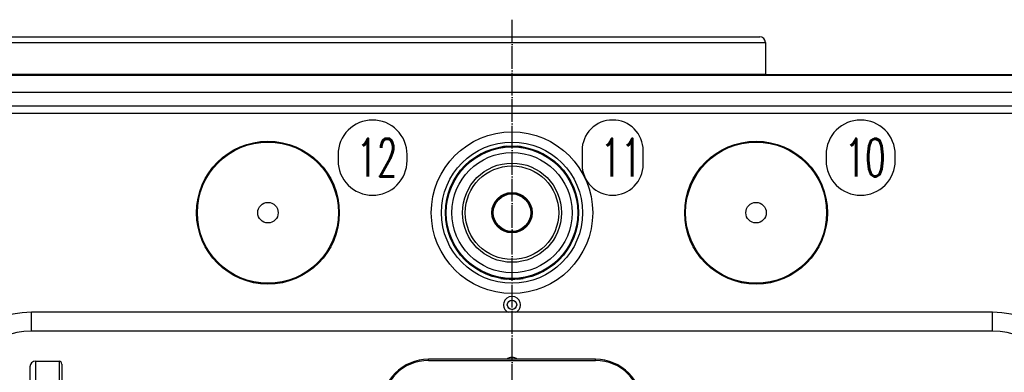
# Model space of a CAD drawing. Extents: x -1809 to 6113, y -4129 to 1471.
# Tile 188 of 197: x 3638 to 4162, y 233 to 421. Entities that reach past the tile are written whole.
import ezdxf

# ---------------------------------------------------------------- set-up
doc = ezdxf.new("R2010")
doc.units = 0
doc.linetypes.add('DOT_CENTER', pattern=[14, 12, -1, 0, -1])
doc.layers.get('0').update_dxf_attribs({"linetype": 'CONTINUOUS'})
doc.layers.add('1', color=7, linetype='CONTINUOUS')
doc.layers.add('VOLL3', color=7, linetype='CONTINUOUS')
doc.styles.add('CONVERTER_1', font='txt.shx', dxfattribs={"width": 0.63})

# ---------------------------------------------------------------- blocks, each defined once
blk = doc.blocks.new('TEXT__1049', base_point=(3480, -567.68))
at = {"layer": '1', "color": 1}
for points in [[(3825.72, 327.32), (3825.72, 327.32, 0.414214), (3844.12, 345.72), (3844.12, 348.92, 0.414214), (3825.72, 367.32), (3825.72, 367.32, 0.414214), (3807.32, 348.92), (3807.32, 345.72, 0.414214)], [(3953.62, 327.32), (3953.62, 327.32, 0.414214), (3969.92, 343.62), (3969.92, 351.02, 0.414214), (3953.62, 367.32), (3953.62, 367.32, 0.414214), (3937.32, 351.02), (3937.32, 343.62, 0.414214)], [(4085.72, 327.32), (4085.72, 327.32, 0.414214), (4104.12, 345.72), (4104.12, 348.92, 0.414214), (4085.72, 367.32), (4085.72, 367.32, 0.414214), (4067.32, 348.92), (4067.32, 345.72, 0.414214)]]:
    blk.add_lwpolyline(points, format="xyb", close=True, dxfattribs=at)
at = {"layer": '1', "color": 1, "style": 'CONVERTER_1', "width": 0.63}
for s, p in [('12', (3817.32, 337.32)), ('11', (3947.32, 337.32)), ('10', (4077.32, 337.32))]:
    blk.add_text(s, height=20, dxfattribs=at).set_placement(p)
blk = doc.blocks.new('TH_B__1050', base_point=(2007.8, 283.11))
at = {"color": 7, "linetype": 'CONTINUOUS'}
for p, q in [((3493.35, 391.15), (4306.65, 391.15)), ((3508.05, 391.45), (4291.95, 391.45)), ((3493.35, 382.15), (4306.65, 382.15)), ((4306.66, 374.74), (3493.34, 374.74)), ((3493.39, 370.88), (4306.61, 370.88)), ((3894, 352.92), (3894, 352.79)), ((3897, 352.87), (3897, 353.31)), ((3903, 353.31), (3903, 352.87)), ((3906, 352.79), (3906, 352.92)), ((3864.69, 321), (3865.13, 321)), ((3865.21, 324), (3865.08, 324)), ((3934.92, 324), (3934.79, 324)), ((3934.87, 321), (3935.31, 321)), ((3865.13, 315), (3864.69, 315)), ((3935.31, 315), (3934.87, 315)), ((3865.08, 312), (3865.21, 312)), ((3865.21, 312), (3865.21, 312)), ((3934.79, 312), (3934.79, 312)), ((3934.79, 312), (3934.92, 312)), ((3894, 283.21), (3894, 283.08)), ((3897, 282.79), (3897, 283.13)), ((3897, 282.69), (3897, 282.79)), ((3903, 283.13), (3903, 282.69)), ((3906, 283.08), (3906, 283.21)), ((3644, 255), (3644, 265)), ((4156, 265), (3644, 265)), ((4156, 255), (4156, 265)), ((4156, 255), (3644, 255)), ((3646.2, 239), (3646.2, -361)), ((3646.2, 239), (3658.7, 239)), ((3658.7, 239), (3658.7, 196.81)), ((3660.2, 237.5), (3660.2, 171.81)), ((3944.5, 240), (3855.5, 240)), ((3855.5, 239.4), (3855.5, 240)), ((3855.5, 239.4), (3944.5, 239.4)), ((3944.5, 239.4), (3944.5, 240)), ((3643.2, 236), (3643.2, -358))]:
    blk.add_line(p, q, dxfattribs=at)
for centre, radius in [((3900, 318), 43), ((3770, 318), 38), ((3770, 318), 37.57), ((3900, 318), 37.57), ((3900, 318), 35.46), ((3900, 318), 35), ((4030, 318), 38), ((4030, 318), 37.57), ((3900, 318), 32), ((3900, 318), 26.39), ((3900, 318), 24.89), ((3900, 318), 10.75), ((3900, 318), 10.25), ((3900, 318), 10), ((3770, 318), 5.45), ((4030, 318), 5.45), ((3900, 269), 2.5)]:
    blk.add_circle(centre, radius, dxfattribs=at)
for centre, radius, start, end in [((3900, 318), 35.3, 99.7852, 170.2148), ((3900, 318), 35.3, 99.7852, 170.2148), ((3900, 318), 35.44, 94.8564, 99.7482), ((3900, 318), 35.33, 85.1296, 94.8704), ((3900, 318), 35.44, 80.2518, 85.1436), ((3900, 318), 35.3, 9.7852, 80.2148), ((3900, 318), 35.3, 9.7852, 80.2148), ((3900, 318), 35.33, 175.1296, -175.1296), ((3900, 318), 35.44, 170.2518, 175.1436), ((3900, 318), 35.44, 4.8564, 9.7482), ((3900, 318), 35.33, -4.8704, 4.8704), ((3900, 318), 35.44, -175.1436, -170.2518), ((3900, 318), 35.44, -9.7482, -4.8564), ((3900, 318), 35.3, -170.2148, -99.7852), ((3900, 318), 35.3, -170.2148, -99.7852), ((3900, 318), 35.3, -80.2148, -9.7852), ((3900, 318), 35.3, -80.2148, -9.7852), ((3900, 318), 35.44, -99.7482, -94.8564), ((3900, 318), 35.33, -94.8704, -85.1296), ((3900, 318), 35.44, -85.1436, -80.2518), ((3900, 269), 4.5, -62.734, -117.266), ((3644, 216), 49, 90, 180), ((4156, 216), 49, 0, 90), ((3644, 216), 39, 90, 180), ((4156, 216), 39, 0, 90), ((3646.2, 236), 3, 90, 180), ((3658.7, 237.5), 1.5, 0, 90), ((3855.5, 215), 25, 90, 180), ((3855.5, 215), 24.4, 90, 180), ((3900, 236.9), 4.2, 47.5694, 132.4306), ((3900, 236.9), 4.15, 48.3301, 131.6699), ((3944.5, 215), 25, 0, 90), ((3944.5, 215), 24.4, 0, 90)]:
    blk.add_arc(centre, radius, start, end, dxfattribs=at)
blk = doc.blocks.new('GABEL_TOP__1051', base_point=(2988.02, -620.67))
at = {"layer": '1', "color": 3, "linetype": 'DOT_CENTER'}
blk.add_line((3900, -620.67), (3900, 420.67), dxfattribs=at)
at = {"layer": '1', "color": 3, "linetype": 'CONTINUOUS'}
blk.add_line((4035, 391.55), (3508.05, 391.55), dxfattribs=at)
at = {"layer": 'VOLL3', "color": 3, "linetype": 'CONTINUOUS'}
for p, q in [((3273.55, 411.55), (4032, 411.55)), ((3632.65, 408.55), (4035, 408.55)), ((4035, 408.55), (4035, 391.55))]:
    blk.add_line(p, q, dxfattribs=at)
blk.add_arc((4032, 408.55), 3, 0, 90, dxfattribs=at)
blk = doc.blocks.new('MANI_TOPVIEW__1052', base_point=(1548.58, -951.84))
at = {"layer": '1'}
blk.add_blockref('GABEL_TOP__1051', (2988.02, -620.67), dxfattribs=at)
blk = doc.blocks.new('TOPVIEW__1053', base_point=(987.59, -951.84))
blk.add_blockref('TH_B__1050', (2007.8, 283.11))
at = {"layer": '1'}
for name, p in [('MANI_TOPVIEW__1052', (1548.58, -951.84)), ('TEXT__1049', (3480, -567.68))]:
    blk.add_blockref(name, p, dxfattribs=at)
blk = doc.blocks.new('QW__1054', base_point=(968.16, -6106.36))
at = {"layer": '1'}
blk.add_blockref('TOPVIEW__1053', (987.59, -951.84), dxfattribs=at)

msp = doc.modelspace()

# ---------------------------------------------------------------- block references
msp.add_blockref('QW__1054', (968.16, -6106.36))

doc.saveas('drawing.dxf')
